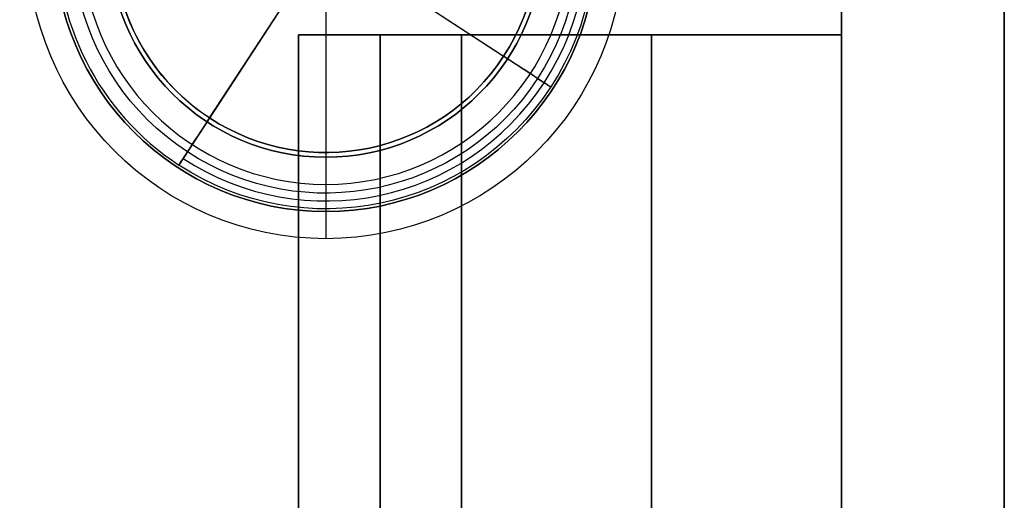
# Model space of a CAD drawing. Header units: millimetres. Extents: x -250 to 250, y -226 to 214.
# Tile 238 of 240: x 177 to 250, y 123 to 158. Entities that reach past the tile are written whole.
import ezdxf

# ---------------------------------------------------------------- set-up
doc = ezdxf.new("R2010")
doc.units = ezdxf.units.MM
doc.layers.add('Livello 01', color=7, linetype='Continuous')

# ---------------------------------------------------------------- blocks, each defined once
blk = doc.blocks.new('MCP141A13_03')
at = {"layer": 'Livello 01', "color": 253, "true_color": 0x999999}
for p, q in [((200, 3, 66), (200, 4, 66)), ((200, 3, 34), (200, 3, 66))]:
    blk.add_line(p, q, dxfattribs=at)
at = {"layer": 'Livello 01', "color": 253, "true_color": 0x999999, "extrusion": (0, 1, 0)}
for centre, radius in [((-200, 50, 6), 18), ((-200, 50, 3.5), 16), ((-200, 50, 3), 16)]:
    blk.add_arc(centre, radius, 0, 180, dxfattribs=at)
at = {"layer": 'Livello 01', "color": 253, "true_color": 0x999999, "extrusion": (1, 0, 0)}
blk.add_arc((4, 68, 200), 2, 270, 360, dxfattribs=at)
at = {"layer": 'Livello 01', "color": 253, "true_color": 0x999999, "extrusion": (0, -1, 0)}
blk.add_arc((200, 50, -4), 16, 0, 180, dxfattribs=at)
blk.add_arc((200, 50, -4), 16, 0, 180, dxfattribs=at)
at = {"layer": 'Livello 01', "color": 253, "true_color": 0x999999}
for points in [[(238, 6, 5), (238, 6, 428)], [(250, -6, 428), (250, -6, 5)]]:
    blk.add_open_spline(points, degree=1, dxfattribs=at)
blk = doc.blocks.new('MCP141A14_03')
at = {"layer": 'Livello 01', "color": 253, "true_color": 0x999999}
for p, q in [((200, -2, 70), (200, -4, 70)), ((200, -2, 52.75), (200, -2, 70))]:
    blk.add_line(p, q, dxfattribs=at)
at = {"layer": 'Livello 01', "color": 253, "true_color": 0x999999, "extrusion": (0, -1, 0)}
for centre, radius in [((200, 50, 2), 20), ((200, 50, 3), 20), ((200, 50, 6), 22)]:
    blk.add_arc(centre, radius, 0, 180, dxfattribs=at)
at = {"layer": 'Livello 01', "color": 253, "true_color": 0x999999, "extrusion": (0, 1, 0)}
blk.add_arc((-200, 50, -4), 20, 0, 180, dxfattribs=at)
blk.add_arc((-200, 50, -4), 20, 0, 180, dxfattribs=at)
at = {"layer": 'Livello 01', "color": 253, "true_color": 0x999999, "extrusion": (-1, 0, 0)}
blk.add_arc((4, 72, -200), 2, 270, 0, dxfattribs=at)
at = {"layer": 'Livello 01', "color": 253, "true_color": 0x999999}
for points in [[(250, 6, 5), (250, 6, 428)], [(238, -6, 428), (238, -6, 5)]]:
    blk.add_open_spline(points, degree=1, dxfattribs=at)
blk = doc.blocks.new('MCP141A16_01')
at = {"layer": 'Livello 01', "color": 253, "true_color": 0x999999}
for p, q in [((-149.5, 55, 6), (149.5, 55, 6)), ((149.5, -55, 6), (149.5, 55, 6)), ((-221.5, 13.75, 12), (149.5, 13.75, 12)), ((-221.5, 13.75), (149.5, 13.75)), ((149.5, 0), (149.5, 0, 12)), ((149.5, -55, 6), (-149.5, -55, 6))]:
    blk.add_line(p, q, dxfattribs=at)
for points in [[(-149.5, 55), (149.5, 55)], [(149.5, 55, 12), (-149.5, 55, 12)], [(149.5, 55), (149.5, -55)], [(149.5, 55, 12), (149.5, 55)], [(149.5, -55, 12), (149.5, 55, 12)], [(149.5, -55), (-149.5, -55)], [(-149.5, -55, 12), (149.5, -55, 12)], [(149.5, -55, 12), (149.5, -55)]]:
    blk.add_open_spline(points, degree=1, dxfattribs=at)
blk = doc.blocks.new('MCP141A10_01')
at = {"layer": 'Livello 01', "color": 253, "true_color": 0x999999}
for p, q in [((-185.5, -14, 6), (-185.5, 14, 6)), ((-185.5, 14, 6), (185.5, 14, 6)), ((185.5, -14, 6), (185.5, 14, 6)), ((185.5, 0), (185.5, 0, 12)), ((-185.5, 0, 12), (-185.5, 0)), ((185.5, 0, 12), (-185.5, 0, 12)), ((185.5, 0), (-185.5, 0)), ((185.5, -14, 6), (-185.5, -14, 6))]:
    blk.add_line(p, q, dxfattribs=at)
for points in [[(-185.5, -14), (-185.5, 14)], [(-185.5, 14, 12), (-185.5, -14, 12)], [(-185.5, 14), (-185.5, 14, 12)], [(-185.5, 14), (185.5, 14)], [(185.5, 14, 12), (-185.5, 14, 12)], [(185.5, 14), (185.5, -14)], [(185.5, 14, 12), (185.5, 14)], [(185.5, -14, 12), (185.5, 14, 12)], [(-185.5, -14, 12), (-185.5, -14)], [(185.5, -14), (-185.5, -14)], [(-185.5, -14, 12), (185.5, -14, 12)], [(185.5, -14, 12), (185.5, -14)]]:
    blk.add_open_spline(points, degree=1, dxfattribs=at)
blk = doc.blocks.new('Piedino 40x16')
at = {"layer": 'Livello 01', "color": 8, "true_color": 0x707070}
for p, q in [((-15.657, 15.939), (-5.25, 15.939)), ((-5.25, 7.939), (-5.25, 15.939)), ((0, 15.939, -15.657), (0, 15.939, -5.25)), ((0, 15.939, 5.25), (0, 15.939, 15.657)), ((5.25, 15.939), (15.657, 15.939)), ((5.25, 7.939), (5.25, 15.939)), ((-18.645, 13.201), (-19.8, 0)), ((18.645, 13.201), (19.8, 0)), ((-5.25, 7.939), (-2.6, 7.939)), ((-2.6, 0), (-2.6, 7.939)), ((0, 7.939, -5.25), (0, 7.939, -2.6)), ((0, 7.939, 2.6), (0, 7.939, 5.25)), ((2.6, 7.939), (5.25, 7.939)), ((2.6, 0), (2.6, 7.939)), ((-19.8, 0), (-2.6, 0)), ((0, 0, 19.8), (0, 0, 2.6)), ((0, 0, -2.6), (0, 0, -19.8)), ((2.6, 0), (19.8, 0))]:
    blk.add_line(p, q, dxfattribs=at)
at = {"layer": 'Livello 01', "color": 8, "true_color": 0x707070, "extrusion": (0, 0, -1)}
blk.add_arc((15.657, 12.939), 3, 5, 90, dxfattribs=at)
at = {"layer": 'Livello 01', "color": 8, "true_color": 0x707070, "extrusion": (0, -1, 0)}
for centre, radius, start, end in [((0, 0, -15.939), 15.657, 90, 270), ((0, 0, -15.939), 5.25, 90, 270), ((0, 0, -15.939), 15.657, 270, 90), ((0, 0, -15.939), 5.25, 270, 90), ((0, 0, -7.939), 2.6, 90, 270), ((0, 0, -7.939), 2.6, 270, 90), ((0, 0, -6.6), 19.223, 270, 90), ((0, 0), 19.8, 90, 270)]:
    blk.add_arc(centre, radius, start, end, dxfattribs=at)
at = {"layer": 'Livello 01', "color": 8, "true_color": 0x707070, "extrusion": (0, 1, 0)}
for centre, radius, start, end in [((0, 0, 15.939), 15.657, 270, 90), ((0, 0, 15.939), 15.657, 90, 270), ((0, 0, 13.201), 18.645, 270, 90), ((0, 0, 13.201), 18.645, 90, 270), ((0, 0, 11.939), 5.25, 270, 90), ((0, 0, 11.939), 5.25, 90, 270), ((0, 0, 7.939), 5.25, 270, 90), ((0, 0, 7.939), 5.25, 90, 270), ((0, 0, 3.97), 2.6, 270, 90), ((0, 0, 3.97), 2.6, 90, 270), ((0, 0), 2.6, 270, 90), ((0, 0), 19.8, 90, 270), ((0, 0), 2.6, 90, 270)]:
    blk.add_arc(centre, radius, start, end, dxfattribs=at)
at = {"layer": 'Livello 01', "color": 8, "true_color": 0x707070, "extrusion": (1, 0, 0)}
blk.add_arc((12.939, -15.657), 3, 275, 0, dxfattribs=at)
at = {"layer": 'Livello 01', "color": 8, "true_color": 0x707070, "extrusion": (-1, 0, 0)}
blk.add_arc((-12.939, 15.657), 3, 95, 180, dxfattribs=at)
at = {"layer": 'Livello 01', "color": 8, "true_color": 0x707070}
blk.add_arc((15.657, 12.939), 3, 5, 90, dxfattribs=at)
for points in [[(0, 15.939, -5.25), (0, 7.939, -5.25)], [(0, 7.939, 5.25), (0, 15.939, 5.25)], [(0, 13.201, 18.645), (0, 0, 19.8)], [(0, 0, -19.8), (0, 13.201, -18.645)], [(0, 7.939, -2.6), (0, 0, -2.6)], [(0, 0, 2.6), (0, 7.939, 2.6)]]:
    blk.add_open_spline(points, degree=1, dxfattribs=at)

msp = doc.modelspace()

# ---------------------------------------------------------------- block references
at = {"layer": 'Livello 01', "extrusion": (0, -1, -2.22045e-16)}
for name, p in [('MCP141A13_03', (0, 337.97, -214.03)), ('MCP141A14_03', (0, -0.03, -214.03))]:
    msp.add_blockref(name, p, dxfattribs=at)
at = {"layer": 'Livello 01', "extrusion": (0.546944, 0.837169, 3.51122e-16), "rotation": 180}
msp.add_blockref('Piedino 40x16', (-77.718, -2.03, 246.71), dxfattribs=at)
at = {"layer": 'Livello 01', "extrusion": (-1, -2.71926e-32, 1.22465e-16), "rotation": 180}
msp.add_blockref('MCP141A16_01', (-7.53, 186.97, -210), dxfattribs=at)
at = {"layer": 'Livello 01', "rotation": 90}
msp.add_blockref('MCP141A10_01', (224, -28.47, 131.97), dxfattribs=at)
at = {"layer": 'Livello 01', "extrusion": (3.26536e-16, 4.35382e-18, -1), "rotation": 270}
msp.add_blockref('MCP141A10_01', (-224, -28.47, -241.97), dxfattribs=at)

doc.saveas('drawing.dxf')
